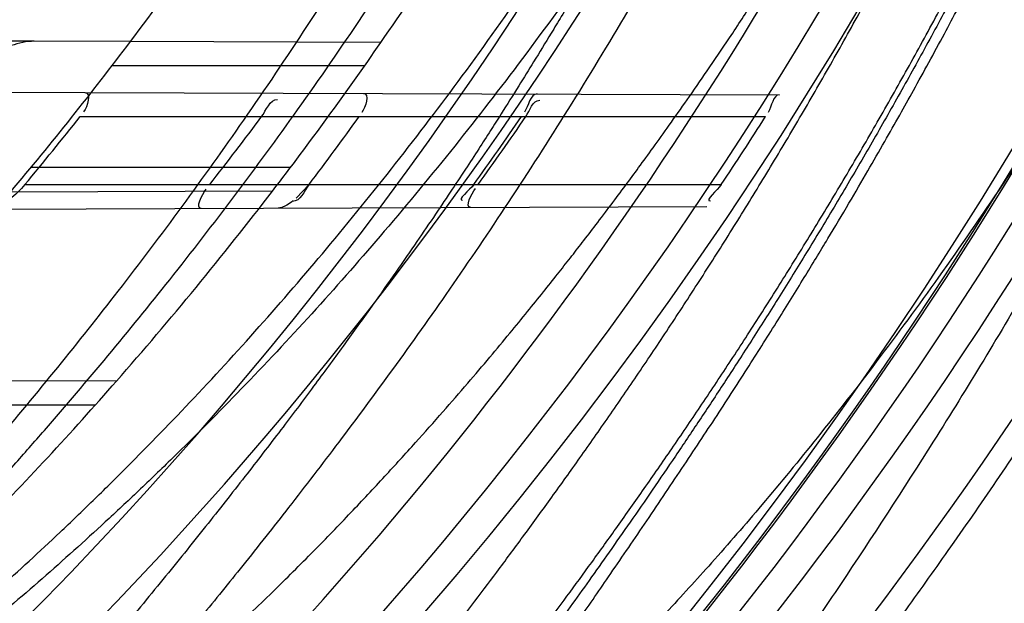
# Model space of a CAD drawing. Header units: millimetres. Extents: x 0 to 297, y 0 to 210.
# Tile 85 of 256: x 147.7057 to 147.7783, y 92.6783 to 92.7212. Entities that reach past the tile are written whole.
import ezdxf

# ---------------------------------------------------------------- set-up
doc = ezdxf.new("R2010")
doc.units = ezdxf.units.MM
doc.header["$LTSCALE"] = 16.335
doc.layers.get('0').update_dxf_attribs({"linetype": 'CONTINUOUS'})
for name, color, linetype in [('01_GLOBAL', 7, 'CONTINUOUS'), ('INTFCLR_1', 7, 'CONTINUOUS'), ('INTFCLR_144815', 7, 'CONTINUOUS')]:
    doc.layers.add(name, color=color, linetype=linetype)

msp = doc.modelspace()

# ---------------------------------------------------------------- linework, layer by layer
at = {"color": 7, "linetype": 'Continuous'}
msp.add_circle((148.2308034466, 92.1164639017), 1.9, dxfattribs=at)
at = {"color": 9, "linetype": 'Continuous'}
msp.add_arc((148.2308034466, 92.1164639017), 1.8756493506, 92.9674534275, 177.0325465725, dxfattribs=at)
at = {"layer": '01_GLOBAL', "color": 7, "linetype": 'Continuous'}
msp.add_circle((148.2308034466, 92.1164639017), 1.925, dxfattribs=at)
at = {"layer": 'INTFCLR_1', "color": 9, "linetype": 'Continuous'}
for p, q in [((147.7068247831, 92.7196515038), (147.6689402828, 92.71978374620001)), ((147.7323582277, 92.7195623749), (147.7139000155, 92.7196268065)), ((147.7311649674, 92.7178536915), (147.7125514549, 92.7178536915)), ((147.7105572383, 92.715888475), (147.7617364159, 92.71570982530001)), ((147.7102022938, 92.7141036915), (147.760694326, 92.7141036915)), ((147.7256939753, 92.71035369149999), (147.7065742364, 92.71035369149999)), ((147.7243710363, 92.7086171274), (147.7050677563, 92.7085497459)), ((147.7061367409, 92.70910369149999), (147.7574384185, 92.70910369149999)), ((147.7035148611, 92.70729432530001), (147.7563764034, 92.7074788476)), ((147.7128787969, 92.6946303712), (147.6925210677, 92.6947014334)), ((147.711304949, 92.69285369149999), (147.6907043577, 92.69285369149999))]:
    msp.add_line(p, q, dxfattribs=at)
at = {"layer": 'INTFCLR_1', "color": 6, "linetype": 'Continuous'}
for p, q in [((147.7139000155, 92.7196268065), (147.7068247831, 92.7196515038)), ((147.6606695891, 92.7160626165), (147.7105572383, 92.715888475))]:
    msp.add_line(p, q, dxfattribs=at)
at = {"layer": 'INTFCLR_1', "color": 7, "linetype": 'Continuous'}
msp.add_line((147.72706867, 92.70910369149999), (147.7261267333, 92.708094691), dxfattribs=at)
msp.add_lwpolyline([(147.7258891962, 92.70789978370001), (147.7257698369, 92.70781062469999), (147.7256549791, 92.707729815), (147.7255446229, 92.70765743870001), (147.7254383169, 92.70759345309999), (147.7253365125, 92.7075378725), (147.7252405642, 92.7074907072), (147.7251507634, 92.70745170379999), (147.7250668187, 92.70742061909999), (147.7249892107, 92.7073972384), (147.7249180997, 92.7073811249), (147.7248533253, 92.70737174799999), (147.7247948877, 92.7073686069)], dxfattribs=at)
at = {"layer": 'INTFCLR_1', "color": 6, "linetype": 'Continuous'}
for centre, radius, start, end in [((147.5056636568, 92.8766036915), 0.3017258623, 270, 90.00000002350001), ((147.5056636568, 92.8766036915), 0.2867456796, 270, 90.00000002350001), ((147.5056636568, 92.8766036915), 0.2607760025, 319.8764540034, 322.9895536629), ((147.5056636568, 92.8766036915), 0.2757760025, 322.472557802, 325.2879487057), ((147.5054825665, 92.87641059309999), 0.2612540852, 320.1784083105, 321.5917423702), ((147.5057702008, 92.8767717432), 0.2718440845, 321.9186122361, 323.2455153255), ((147.5054981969, 92.87641678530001), 0.2776457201, 322.9426850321, 324.2249055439), ((147.5056693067, 92.8766119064), 0.2873987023, 324.3492726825, 325.5667879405), ((147.5057541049, 92.87676884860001), 0.2876850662, 324.3517144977, 325.5679906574), ((147.505668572, 92.8766116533), 0.3024020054, 326.3633123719, 327.49382575), ((147.5056636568, 92.8766036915), 0.2757760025, 315.5673519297, 318.7108679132)]:
    msp.add_arc(centre, radius, start, end, dxfattribs=at)
at = {"layer": 'INTFCLR_1', "color": 9, "linetype": 'Continuous'}
for radius, start, end in [(0.2607760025, 322.9895536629, 326.7481499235), (0.2757760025, 325.2879487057, 328.7836486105), (0.2757760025, 318.7108679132, 322.472557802)]:
    msp.add_arc((147.5056636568, 92.8766036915), radius, start, end, dxfattribs=at)
at = {"layer": 'INTFCLR_1', "color": 6, "linetype": 'Continuous'}
for points, knots in [([(147.7024190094, 93.0916036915), (147.7018087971, 93.0916036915), (147.7029114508, 93.08950324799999), (147.7038583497, 93.08834455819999), (147.7054058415, 93.0863113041), (147.7073153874, 93.0840115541), (147.7097564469, 93.0810765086), (147.7126098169, 93.0776680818), (147.7156703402, 93.073960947), (147.7186923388, 93.0702356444), (147.721505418, 93.0666872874), (147.7240879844, 93.06335701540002), (147.7264364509, 93.0602594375), (147.7285589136, 93.05739951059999), (147.7304701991, 93.0547707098), (147.7321890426, 93.05236174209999), (147.7337330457, 93.05015870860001), (147.7351142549, 93.0481557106), (147.7363481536, 93.04633959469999), (147.7374498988, 93.04469533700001), (147.7384368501, 93.0432038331), (147.7393145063, 93.04186262), (147.740301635, 93.0403384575), (147.7413416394, 93.03871140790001), (147.7424164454, 93.0370044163), (147.7434051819, 93.03541431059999), (147.7444675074, 93.0336832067), (147.7454727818, 93.0320194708), (147.7463989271, 93.0304656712), (147.7472040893, 93.0291000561), (147.7480924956, 93.0275744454), (147.7490691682, 93.0258742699), (147.7501439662, 93.02397450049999), (147.7513258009, 93.02184928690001), (147.7526254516, 93.0194658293), (147.7540567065, 93.016782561), (147.7556293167, 93.01375936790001), (147.7573520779, 93.0103498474), (147.7592357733, 93.0064972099), (147.7612959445, 93.00212210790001), (147.7635459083, 92.9971289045), (147.7659975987, 92.99139551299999), (147.7686600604, 92.9847751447), (147.771540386, 92.9770580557), (147.7745995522, 92.96806700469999), (147.7776353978, 92.9580497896), (147.7804347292, 92.9474285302), (147.7828479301, 92.9366846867), (147.7848548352, 92.9259114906), (147.7864550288, 92.91515159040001), (147.7876568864, 92.9044033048), (147.7884643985, 92.8936919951), (147.7888848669, 92.883007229), (147.788923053, 92.8723658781), (147.7885832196, 92.8617581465), (147.7878679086, 92.85118540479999), (147.7867790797, 92.8406561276), (147.7853146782, 92.8301491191), (147.7834744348, 92.81967840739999), (147.7812492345, 92.80922126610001), (147.7786373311, 92.7987909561), (147.7756726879, 92.7885321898), (147.7725298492, 92.77894344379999), (147.7694333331, 92.7704309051), (147.7665578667, 92.7631606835), (147.763914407, 92.756913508), (147.7614912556, 92.751504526), (147.7592772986, 92.74679278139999), (147.7572566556, 92.7426627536), (147.7554148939, 92.7390284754), (147.7537381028, 92.7358200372), (147.7522167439, 92.7329849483), (147.7508394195, 92.7304773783), (147.7495919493, 92.72825221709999), (147.7484619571, 92.7262722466), (147.7474378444, 92.724505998), (147.7465123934, 92.7229325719), (147.7456788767, 92.7215330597), (147.7447260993, 92.71995062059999), (147.7436842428, 92.71824390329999), (147.7424549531, 92.71626272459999), (147.7413949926, 92.7145809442), (147.7404087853, 92.71303704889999), (147.7395314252, 92.7116777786), (147.7385421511, 92.7101629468), (147.7374297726, 92.7084808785), (147.7361816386, 92.706620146), (147.7347816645, 92.7045655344), (147.7332139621, 92.7023025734), (147.7314607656, 92.69981828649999), (147.7295082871, 92.69710583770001), (147.7273377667, 92.6941536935), (147.7249300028, 92.69095159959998), (147.7222786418, 92.6875081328), (147.7193828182, 92.6838337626), (147.7162651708, 92.67997262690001), (147.7130841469, 92.6761093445), (147.7101062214, 92.67254834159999), (147.7075479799, 92.66947614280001), (147.7055504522, 92.6670757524), (147.7039276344, 92.6649548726), (147.7029496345, 92.6637602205), (147.7017963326, 92.66160369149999), (147.7024190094, 92.66160369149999)], [0, 0, 0, 0, 0.0038604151, 0.0075016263, 0.0124785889, 0.0188917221, 0.0268498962, 0.0364677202, 0.04706947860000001, 0.0572444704, 0.0668187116, 0.0757144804, 0.08390538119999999, 0.0914099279, 0.098245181, 0.1044667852, 0.1101313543, 0.1152642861, 0.1198589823, 0.1240215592, 0.1277856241, 0.1311734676, 0.1341617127, 0.1392736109, 0.1433897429, 0.1469230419, 0.1511192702, 0.1562389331, 0.1592204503, 0.1625628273, 0.1662680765, 0.1703891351, 0.1749670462, 0.1800766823, 0.185772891, 0.1921413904, 0.1993155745, 0.2073310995, 0.2163076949, 0.2264451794, 0.2379233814, 0.250953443, 0.2658909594, 0.2830621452, 0.3030578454, 0.3259639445, 0.3492662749, 0.372530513, 0.3956109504, 0.4185782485, 0.4413347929, 0.4640172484, 0.48651927, 0.5089682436, 0.5313242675, 0.553647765, 0.5759939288, 0.5982772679, 0.6207473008, 0.6432362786, 0.6658996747, 0.6887559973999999, 0.7107777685, 0.7297237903, 0.7460531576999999, 0.7602331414, 0.7726347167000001, 0.7835467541, 0.7931663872, 0.8017211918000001, 0.8093215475, 0.8160683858, 0.8220758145, 0.8274205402, 0.8322066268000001, 0.8364980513, 0.8403368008, 0.8437547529, 0.8468031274, 0.8520223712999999, 0.8564046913, 0.8615533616, 0.8645986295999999, 0.8679945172, 0.8717882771, 0.8760445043, 0.8807522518, 0.8859628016, 0.8917731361, 0.8981681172, 0.9051985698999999, 0.9129160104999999, 0.9213486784, 0.9305434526, 0.9404096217, 0.9509435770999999, 0.9619432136, 0.9720502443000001, 0.9803711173, 0.9870628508, 0.9922716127, 0.99606073, 1, 1, 1, 1]), ([(147.7024190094, 92.66160369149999), (147.7031143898, 92.66160369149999), (147.7043203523, 92.6624163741), (147.7061744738, 92.6635325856), (147.7083002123, 92.66507723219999), (147.710928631, 92.6670898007), (147.7140582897, 92.6696593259), (147.7175074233, 92.6726544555), (147.7210070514, 92.6758564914), (147.724310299, 92.6790215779), (147.7273371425, 92.6820373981), (147.7300923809, 92.6848835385), (147.7325889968, 92.6875456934), (147.7348455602, 92.6900206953), (147.7368773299, 92.69230773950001), (147.7387011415, 92.69440843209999), (147.7403405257, 92.6963368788), (147.7418089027, 92.69809721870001), (147.74312239, 92.69969855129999), (147.7442950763, 92.7011505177), (147.7453447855, 92.7024683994), (147.7462981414, 92.7036803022), (147.7472372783, 92.7048876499), (147.7482377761, 92.70618954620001), (147.7492999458, 92.7075906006), (147.7503509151, 92.70899661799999), (147.7513832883, 92.71039607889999), (147.7524574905, 92.7118722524), (147.7536466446, 92.7135309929), (147.7549757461, 92.71541616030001), (147.7564609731, 92.7175638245), (147.7581179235, 92.7200131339), (147.7599603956, 92.72280467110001), (147.7620026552, 92.725988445), (147.7642665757, 92.7296344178), (147.7667734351, 92.73382309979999), (147.7695429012, 92.73865281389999), (147.7725956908, 92.7442536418), (147.7759494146, 92.7507780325), (147.7796263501, 92.7584542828), (147.7835547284, 92.7673916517), (147.7874822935, 92.777309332), (147.7911546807, 92.7877658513), (147.7944163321, 92.7983650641), (147.7972390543, 92.8090034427), (147.7996322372, 92.81966957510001), (147.8015947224, 92.830307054), (147.8031423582, 92.84094476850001), (147.8042785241, 92.8515373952), (147.8050140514, 92.86210180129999), (147.805355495, 92.8726275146), (147.8053083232, 92.8831163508), (147.8048760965, 92.8935745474), (147.8040611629, 92.9039954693), (147.8028633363, 92.9143835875), (147.8012816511, 92.9247373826), (147.799316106, 92.935041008), (147.7969588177, 92.94531754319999), (147.7942058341, 92.9555541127), (147.7910435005, 92.9657625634), (147.7874805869, 92.97589100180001), (147.7836594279, 92.98555735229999), (147.7798256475, 92.9943126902), (147.7762354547, 93.0018480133), (147.7729615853, 93.0082575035), (147.7699846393, 93.0137592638), (147.767284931, 93.01850609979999), (147.7648405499, 93.0226260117), (147.7626315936, 93.0262165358), (147.7606351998, 93.029359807), (147.7588346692, 93.032115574), (147.7572125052, 93.0345383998), (147.7557564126, 93.0366668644), (147.7544486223, 93.0385420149), (147.7532796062, 93.0401903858), (147.7522307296, 93.04164776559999), (147.7512884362, 93.0429399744), (147.7503875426, 93.0441606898), (147.749451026, 93.0454152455), (147.7484191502, 93.0467800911), (147.7473563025, 93.048166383), (147.7462900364, 93.04953808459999), (147.7452102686, 93.0509094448), (147.7440251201, 93.0523937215), (147.7427013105, 93.0540257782), (147.7412185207, 93.05582248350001), (147.7395625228, 93.05779146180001), (147.7377136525, 93.05994306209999), (147.7356554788, 93.0622827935), (147.733366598, 93.0648176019), (147.7308303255, 93.0675463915), (147.7280323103, 93.07046241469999), (147.7249547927, 93.0735545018), (147.7215984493, 93.0767954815), (147.7180191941, 93.0800963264), (147.7144644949, 93.08320501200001), (147.7112102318, 93.085894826), (147.7084715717, 93.08800309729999), (147.7062664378, 93.089614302), (147.7043599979, 93.09076625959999), (147.7031273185, 93.0916036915), (147.7024190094, 93.0916036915)], [0, 0, 0, 0, 0.0042187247, 0.0081401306, 0.0133978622, 0.0200459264, 0.0282638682, 0.0379443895, 0.0477615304, 0.05703690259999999, 0.0656973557, 0.0736821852, 0.0810680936, 0.0878383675, 0.0940009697, 0.0996271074, 0.1047154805, 0.1093563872, 0.1135342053, 0.1172803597, 0.1206792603, 0.1237557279, 0.1266349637, 0.1299589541, 0.1337168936, 0.1373013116, 0.1406085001, 0.1442672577, 0.148377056, 0.1529904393, 0.1582606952, 0.164218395, 0.1709303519, 0.1785521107, 0.1871652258, 0.1969659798, 0.2081658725, 0.2209392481, 0.2356613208, 0.2526660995, 0.2725685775, 0.2948769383, 0.3173640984, 0.3397873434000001, 0.3621386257, 0.3841211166, 0.4060891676, 0.4277469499, 0.4493218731, 0.470705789, 0.4919793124, 0.5131981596, 0.5343255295, 0.5554668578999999, 0.5765984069, 0.5977513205, 0.6189954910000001, 0.6402209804, 0.6617015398, 0.6832900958, 0.7050415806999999, 0.7268239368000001, 0.7463339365, 0.7630160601, 0.7774553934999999, 0.7899931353, 0.8009638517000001, 0.8105830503, 0.8190545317, 0.8265380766, 0.8331730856, 0.8390248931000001, 0.8442268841, 0.8488182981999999, 0.8528943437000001, 0.8564866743, 0.8597116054, 0.8625968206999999, 0.8656908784, 0.8692094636, 0.8729771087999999, 0.8762884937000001, 0.879749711, 0.8835661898, 0.8878115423, 0.8924986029, 0.8976989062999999, 0.9034198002, 0.9097088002, 0.9166034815, 0.9241390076, 0.9323094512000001, 0.9411199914, 0.9506041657, 0.9606137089, 0.9706541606, 0.9792553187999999, 0.9862062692, 0.9916647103, 0.9957028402, 1, 1, 1, 1]), ([(147.7068247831, 92.7196515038), (147.7062494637, 92.7196535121), (147.7047853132, 92.71931424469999), (147.7033937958, 92.7185640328), (147.7028188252, 92.7178536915)], [0, 0, 0, 0, 0.3863295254, 1, 1, 1, 1]), ([(147.7061367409, 92.70910369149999), (147.7058011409, 92.7087011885), (147.7050294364, 92.7079942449), (147.7040659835, 92.7072962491), (147.7035148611, 92.70729432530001)], [0, 0, 0, 0, 0.4874121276, 1, 1, 1, 1])]:
    msp.add_open_spline(points, degree=3, knots=knots, dxfattribs=at)
at = {"layer": 'INTFCLR_1', "color": 9, "linetype": 'Continuous'}
for points, knots in [([(147.7578360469, 92.9698354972), (147.7601299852, 92.9632788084), (147.7642956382, 92.9498053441), (147.7682613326, 92.93248715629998), (147.7702192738, 92.9209208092), (147.7710065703, 92.9154643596), (147.7714994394, 92.91179284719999), (147.7727052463, 92.90167889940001), (147.773864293, 92.88500070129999), (147.7737011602, 92.86826331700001), (147.7730932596, 92.8580308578), (147.7728153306, 92.8542968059), (147.7723459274, 92.84873943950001), (147.7710514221, 92.8369058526), (147.7680380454, 92.81906424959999), (147.7643540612, 92.80424827), (147.7618533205, 92.7957452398), (147.7608389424, 92.79241084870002), (147.7590123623, 92.7866911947), (147.7551536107, 92.7756507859), (147.7489882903, 92.76060143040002), (147.7426455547, 92.7476790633), (147.738554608, 92.74013645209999), (147.7370705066, 92.7374761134), (147.7348652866, 92.73359496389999), (147.7301153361, 92.725595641), (147.7225777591, 92.71408438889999), (147.7133378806, 92.7015190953), (147.7066749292, 92.69332205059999), (147.7028339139, 92.6888229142), (147.701385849, 92.6871436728), (147.6989422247, 92.68435085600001), (147.6944265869, 92.6793230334), (147.6895205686, 92.6740995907), (147.6850750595, 92.669442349), (147.6824472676, 92.6667048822), (147.6802613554, 92.6642911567), (147.6788390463, 92.6627654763), (147.6769884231, 92.6599424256), (147.6801672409, 92.66119888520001), (147.6819512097, 92.6622736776), (147.6841146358, 92.6635994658), (147.6860112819, 92.6648736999), (147.6882932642, 92.66645580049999), (147.6913846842, 92.6687204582), (147.6953415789, 92.671795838), (147.7012543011, 92.676661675), (147.7065470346, 92.68140832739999), (147.7111780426, 92.68584954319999), (147.7144972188, 92.6891252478), (147.7204790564, 92.69529289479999), (147.7290048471, 92.7049106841), (147.7390158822, 92.7176983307), (147.7461841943, 92.72817403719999), (147.7504450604, 92.7349871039), (147.7520181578, 92.7375755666), (147.7543852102, 92.74154715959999), (147.7594401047, 92.750464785), (147.7666547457, 92.7649396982), (147.771618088, 92.77703676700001), (147.7739207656, 92.78330257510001)], [0, 0, 0, 0, 0.0419449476, 0.0850695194, 0.1071739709, 0.1127634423, 0.1183584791, 0.1295423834, 0.1742656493, 0.2191961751, 0.2304978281, 0.2361598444, 0.2418057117, 0.2641744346, 0.3080240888, 0.3509528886, 0.3562644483, 0.3615432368, 0.3719979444, 0.3925183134, 0.4321501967, 0.4701192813, 0.4793724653, 0.4839620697, 0.48851378, 0.5063269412, 0.5401307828, 0.5715496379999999, 0.6004673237, 0.6038923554, 0.6072711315, 0.6138564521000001, 0.6263016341, 0.6480618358, 0.6572019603, 0.6650284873, 0.6713159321, 0.6759369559, 0.6799952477, 0.6841765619, 0.6887949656, 0.6950107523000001, 0.6986911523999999, 0.7027318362, 0.7117342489, 0.7218512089, 0.7329803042, 0.7579718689, 0.7647510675, 0.7717251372, 0.7861300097, 0.8166264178, 0.8492835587, 0.8841348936, 0.8932111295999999, 0.8978052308, 0.9024247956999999, 0.92112918, 0.9596906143, 1, 1, 1, 1]), ([(147.6811764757, 92.6616036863), (147.6810781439, 92.6616036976), (147.6808373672, 92.6616511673), (147.6808497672, 92.6620839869), (147.6811074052, 92.66252928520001), (147.6815528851, 92.66319115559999), (147.6822318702, 92.6640149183), (147.6835407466, 92.6654986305), (147.6855593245, 92.6676144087), (147.6883533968, 92.67047263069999), (147.6928736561, 92.67507601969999), (147.6978811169, 92.68027873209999), (147.7024841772, 92.6852758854), (147.7049756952, 92.68805332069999), (147.7064519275, 92.6897231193), (147.7103658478, 92.69419510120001), (147.7171547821, 92.70234315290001), (147.7265732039, 92.71484082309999), (147.7342592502, 92.7262958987), (147.7391039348, 92.7342592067), (147.7413524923, 92.7381219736), (147.7428653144, 92.74076896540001), (147.7470335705, 92.74827048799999), (147.7534974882, 92.7611245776), (147.7597854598, 92.7761068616), (147.7637211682, 92.7870999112), (147.7655837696, 92.7927940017), (147.7666180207, 92.7961131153), (147.7691666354, 92.8045735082), (147.7729221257, 92.8193173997), (147.7759956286, 92.83708214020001), (147.7773158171, 92.8488648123), (147.7777944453, 92.8543974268), (147.7780778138, 92.8581145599), (147.7786975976, 92.86830028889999), (147.7788639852, 92.8849640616), (147.7776820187, 92.90156740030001), (147.7764527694, 92.9116340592), (147.7759502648, 92.9152888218), (147.7751474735, 92.9207210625), (147.7731505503, 92.93223826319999), (147.7691057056, 92.949481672), (147.7648598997, 92.9628870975), (147.7625223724, 92.96940981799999)], [0, 0, 0, 0, 0.0008731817, 0.001718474, 0.0032338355, 0.0055641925, 0.0087322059, 0.0127298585, 0.0231213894, 0.0346993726, 0.0482226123, 0.08041255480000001, 0.0988155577, 0.1085507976, 0.1135449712, 0.1186069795, 0.1613231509, 0.207686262, 0.2575123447, 0.2837454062, 0.2904461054, 0.2972015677, 0.3108182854, 0.366650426, 0.4248609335, 0.4549769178, 0.4703146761, 0.4780576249, 0.4858477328, 0.5487775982, 0.6130123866, 0.6457680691, 0.6540347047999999, 0.6623246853, 0.6788711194, 0.7446474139, 0.8101273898, 0.8265053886, 0.8346996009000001, 0.8428861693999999, 0.8752668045, 0.9384714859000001, 1, 1, 1, 1]), ([(147.7786398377, 92.7838190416), (147.7762971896, 92.77758353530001), (147.7712466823, 92.7655438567), (147.7639124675, 92.75115066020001), (147.7587756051, 92.74228519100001), (147.7563693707, 92.7383353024), (147.7547696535, 92.73576002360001), (147.7504343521, 92.7289779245), (147.743140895, 92.7185503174), (147.7329609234, 92.7058269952), (147.7242940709, 92.6962590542), (147.7182143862, 92.69012306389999), (147.7148397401, 92.68686264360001), (147.7101283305, 92.68243898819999), (147.704745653, 92.6777121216), (147.6987350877, 92.6728666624), (147.694713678, 92.66980354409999), (147.691566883, 92.667543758), (147.6892555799, 92.66597146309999), (147.6866540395, 92.6642566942), (147.6840672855, 92.6627785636), (147.6817988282, 92.66160361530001), (147.6811764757, 92.6616036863)], [0, 0, 0, 0, 0.1254392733, 0.2455954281, 0.3039386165, 0.3183545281, 0.3326935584, 0.3610298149, 0.4699340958, 0.5721292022, 0.6676979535, 0.7128867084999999, 0.7347758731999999, 0.7560605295, 0.8345894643, 0.86959304, 0.9014329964, 0.9297831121, 0.9425142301, 0.954114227, 0.9882800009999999, 1, 1, 1, 1])]:
    msp.add_open_spline(points, degree=3, knots=knots, dxfattribs=at)
at = {"layer": 'INTFCLR_1', "color": 6, "linetype": 'Continuous'}
for points in [[(147.7105572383, 92.715888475), (147.7110384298, 92.71588679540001), (147.710754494, 92.71482553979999), (147.7104555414, 92.7144484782)], [(147.7310668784, 92.71581688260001), (147.7315420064, 92.7158152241), (147.731231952, 92.7147814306), (147.7309541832, 92.7143959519)], [(147.7438758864, 92.71577217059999), (147.7433295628, 92.7157740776), (147.7432445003, 92.71488035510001), (147.7429355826, 92.71442975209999)], [(147.7235735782, 92.7141036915), (147.723916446, 92.7145627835), (147.7241685, 92.7153669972), (147.724741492, 92.7153649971)], [(147.7430360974, 92.7141036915), (147.7433349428, 92.7145396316), (147.7435341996, 92.7153139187), (147.7440627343, 92.71531207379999)], [(147.7617364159, 92.71570982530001), (147.7612205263, 92.7157116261), (147.7611689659, 92.7148480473), (147.7608917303, 92.7144129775)], [(147.7191251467, 92.7073488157), (147.7186385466, 92.70734711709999), (147.7191941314, 92.7083781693), (147.7194942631, 92.7087611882)], [(147.739205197, 92.70910369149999), (147.7389281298, 92.70871741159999), (147.7379019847, 92.70794079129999), (147.7383773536, 92.7079424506)], [(147.7389821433, 92.70741812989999), (147.738505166, 92.707416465), (147.739049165, 92.7084192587), (147.739327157, 92.70880685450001)], [(147.7574384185, 92.70910369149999), (147.7571708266, 92.7087014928), (147.7561566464, 92.7078927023), (147.7566397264, 92.70789438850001)]]:
    msp.add_open_spline(points, degree=3, dxfattribs=at)
at = {"layer": 'INTFCLR_1', "color": 7, "linetype": 'Continuous'}
msp.add_open_spline([(147.727068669, 92.70910369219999), (147.7267180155, 92.7086390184), (147.7264223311, 92.7078560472), (147.7258402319, 92.70786237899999)], degree=3, dxfattribs=at)
at = {"layer": 'INTFCLR_144815', "color": 6, "linetype": 'Continuous'}
for radius in [0.3190566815, 0.3040475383]:
    msp.add_circle((147.5056636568, 92.8766036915), radius, dxfattribs=at)
for radius, start, end in [(0.4398395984, 313.9937911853, 154.5150993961), (0.3305190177, 45.0000000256, 314.9999999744), (0.329927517, 44.99999995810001, 315.0000000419), (0.3294494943, 44.99999997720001, 315.0000000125), (0.3241269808, 308.490992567, 51.50900743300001), (0.3391361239, 316.9838592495, 43.0161407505), (0.3200091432, 313.9992414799, 46.00075850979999), (0.2978344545, 295.6072723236, 334.3927276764), (0.2828253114, 297.0737153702, 332.9262846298)]:
    msp.add_arc((147.5056636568, 92.8766036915), radius, start, end, dxfattribs=at)
at = {"layer": 'INTFCLR_144815', "color": 9, "linetype": 'Continuous'}
for centre, radius, start, end in [((147.5056636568, 92.8766036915), 0.4080560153, 292.4997540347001, 54.0964566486), ((147.5056765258, 92.87660676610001), 0.3618850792, 311.2505121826, 48.7494878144), ((147.5056636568, 92.87660369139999), 0.3298406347, 314.0862202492, 45.9137797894), ((147.5056636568, 92.8766036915), 0.3219531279, 313.8592910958, 46.1407088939), ((147.5056636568, 92.8766036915), 0.3198467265, 314.0319604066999, 45.9680396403), ((147.5056636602, 92.8766036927), 0.3681108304, 292.4997540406, 16.610836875), ((147.5056636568, 92.8766036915), 0.4164420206, 203.8266800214, 313.0809380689), ((147.5056636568, 92.8766036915), 0.4214424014, 203.8278898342, 312.5732768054), ((147.5056636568, 92.8766036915), 0.4364412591, 203.8266800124, 319.1799903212)]:
    msp.add_arc(centre, radius, start, end, dxfattribs=at)
at = {"layer": 'INTFCLR_144815', "color": 6, "linetype": 'Continuous'}
for points, knots in [([(147.7284687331, 92.65410377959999), (147.7281248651, 92.65411009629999), (147.7284667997, 92.6553861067), (147.7289335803, 92.6559818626), (147.7294381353, 92.656793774), (147.7299269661, 92.65749477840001), (147.7305020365, 92.6583039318), (147.731162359, 92.6592026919), (147.7319099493, 92.66020143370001), (147.7327456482, 92.66130133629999), (147.7336709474, 92.66250732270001), (147.7346879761, 92.6638247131), (147.7357985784, 92.6652591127), (147.7370029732, 92.6668144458), (147.7382990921, 92.66849222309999), (147.7396836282, 92.6702928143), (147.7411548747, 92.6722190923), (147.7427145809, 92.6742789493), (147.7443650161, 92.6764816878), (147.746103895, 92.67883130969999), (147.7479255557, 92.6813277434), (147.749823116, 92.6839695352), (147.7517910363, 92.68675738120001), (147.7538223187, 92.689690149), (147.7559091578, 92.6927656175), (147.7580430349, 92.6959804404), (147.760214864, 92.6993301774), (147.7624151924, 92.7028094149), (147.7646343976, 92.70641190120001), (147.7668628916, 92.71013072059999), (147.7690913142, 92.71395848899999), (147.7713106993, 92.7178875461), (147.7735126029, 92.7219101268), (147.7756891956, 92.72601851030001), (147.7778333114, 92.73020512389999), (147.7799384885, 92.73446266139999), (147.781998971, 92.73878415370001), (147.7840096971, 92.7431630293), (147.785966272, 92.7475931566), (147.7878649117, 92.7520688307), (147.7897023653, 92.75658470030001), (147.7914762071, 92.7611366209), (147.7931808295, 92.76571122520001), (147.7948144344, 92.7703031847), (147.7963777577, 92.7749136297), (147.7978725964, 92.77954824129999), (147.7992992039, 92.7842086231), (147.8006556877, 92.7888890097), (147.801941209, 92.79358669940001), (147.803154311, 92.79829575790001), (147.8042942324, 92.8030117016), (147.8053612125, 92.8077336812), (147.806355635, 92.81246156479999), (147.8072778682, 92.8171953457), (147.8081281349, 92.82193449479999), (147.8089065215, 92.8266777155), (147.8096131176, 92.831423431), (147.8102481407, 92.8361706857), (147.8108118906, 92.84091921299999), (147.8113046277, 92.8456686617), (147.8117265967, 92.8504187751), (147.8120780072, 92.8551692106), (147.8123590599, 92.8599199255), (147.812569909, 92.86467073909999), (147.8127106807, 92.8694216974), (147.8127814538, 92.87417265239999), (147.8127822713, 92.87892366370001), (147.8127131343, 92.88367460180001), (147.8125740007, 92.8884255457), (147.8123647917, 92.8931763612), (147.8120853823, 92.8979270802), (147.8117356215, 92.9026774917), (147.8113153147, 92.90742751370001), (147.8108242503, 92.91217686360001), (147.8102621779, 92.9169253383), (147.8096288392, 92.921672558), (147.8089239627, 92.9264180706), (147.8081472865, 92.93116125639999), (147.8072985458, 92.9359014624), (147.8063774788, 92.9406379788), (147.8053839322, 92.9453695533), (147.804317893, 92.950094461), (147.8031794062, 92.9548110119), (147.8019684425, 92.9595180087), (147.8006848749, 92.96421469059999), (147.7993287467, 92.9688997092), (147.7979004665, 92.97357066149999), (147.7964007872, 92.97822446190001), (147.7948306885, 92.98285783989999), (147.7931912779, 92.987467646), (147.7914839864, 92.9920503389), (147.7897106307, 92.9966019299), (147.7878734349, 93.00111803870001), (147.7859750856, 93.0055938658), (147.7840187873, 93.01002417), (147.7820083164, 93.01440325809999), (147.7799480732, 93.0187249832), (147.7778431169, 93.02298277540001), (147.7756991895, 93.02716968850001), (147.773522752, 93.0312784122), (147.7713209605, 93.0353013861), (147.7691016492, 93.0392308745), (147.7668732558, 93.0430591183), (147.7646447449, 93.04677845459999), (147.7624254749, 93.0503814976), (147.7602250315, 93.0538613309), (147.7580530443, 93.0572116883), (147.7559189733, 93.0604271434), (147.7538319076, 93.0635032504), (147.7518003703, 93.06643665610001), (147.7498321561, 93.0692251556), (147.7479341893, 93.0718677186), (147.7461124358, 93.07436445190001), (147.7443718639, 93.076716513), (147.7427164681, 93.07892596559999), (147.7411492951, 93.0809956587), (147.7396725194, 93.0829290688), (147.7382875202, 93.0847301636), (147.7369950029, 93.086403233), (147.7357951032, 93.08795275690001), (147.7346874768, 93.08938331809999), (147.7336714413, 93.09069941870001), (147.7327460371, 93.0919055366), (147.7319101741, 93.0930056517), (147.7311625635, 93.0940044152), (147.7305021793, 93.0949032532), (147.72992705, 93.09571248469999), (147.7294381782, 93.0964135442), (147.7289336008, 93.0972254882), (147.7284668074, 93.0978212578), (147.728124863, 93.0990972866), (147.7284687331, 93.0991036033)], [0, 0, 0, 0, 0.0021236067, 0.0044659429, 0.005996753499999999, 0.007775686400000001, 0.0098091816, 0.0121043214, 0.0146687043, 0.0175100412, 0.0206343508, 0.0240542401, 0.0277864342, 0.0318356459, 0.0362005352, 0.040877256, 0.0458603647, 0.0511668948, 0.0568307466, 0.06285557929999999, 0.0692156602, 0.07591263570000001, 0.0829392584, 0.09028590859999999, 0.0979403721, 0.1058876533, 0.114110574, 0.1225900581, 0.1313055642, 0.140235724, 0.1493588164, 0.1586532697, 0.1680981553, 0.1776734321, 0.1873601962, 0.1971407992, 0.2069991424, 0.2169205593, 0.2268918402, 0.236901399, 0.2469387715, 0.256994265, 0.2670652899, 0.2770813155, 0.2870874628, 0.2971238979, 0.3071487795, 0.3171804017, 0.3272115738, 0.3372204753, 0.347205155, 0.3571681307, 0.3671107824, 0.3770356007, 0.3869457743, 0.396839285, 0.4067137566, 0.4165706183, 0.4264117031, 0.436238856, 0.4460529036, 0.4558561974, 0.465649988, 0.4754369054, 0.4852183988, 0.4949970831, 0.5047743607, 0.514552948, 0.5243342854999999, 0.5341210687, 0.5439147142, 0.5537177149, 0.5635313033, 0.5733577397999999, 0.5831983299, 0.5930548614, 0.6029285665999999, 0.6128203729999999, 0.6227310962, 0.6326618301, 0.642613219, 0.6525827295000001, 0.6625684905, 0.6725713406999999, 0.6825918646, 0.692631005, 0.7026858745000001, 0.7127502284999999, 0.7228203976, 0.7328919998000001, 0.7429592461, 0.7530154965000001, 0.7630529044, 0.7730624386, 0.783033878, 0.7929554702, 0.8028140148, 0.8125949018, 0.8222819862, 0.8318577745, 0.8413032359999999, 0.8505983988, 0.8597223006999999, 0.868653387, 0.8773699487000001, 0.8858505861, 0.894074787, 0.9020233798, 0.9096791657, 0.9170272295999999, 0.9240552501, 0.9307537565, 0.9371162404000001, 0.9431389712, 0.9488208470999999, 0.9541629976, 0.959168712, 0.963842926, 0.9681919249, 0.9722229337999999, 0.9759438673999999, 0.9793632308, 0.9824892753, 0.9853304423, 0.9878949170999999, 0.9901903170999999, 0.992224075, 0.994003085, 0.9955339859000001, 0.9978763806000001, 1, 1, 1, 1]), ([(147.7357237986, 93.0916036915), (147.7353758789, 93.0916036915), (147.7356994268, 93.09031299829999), (147.7361425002, 93.0896962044), (147.7366231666, 93.08886737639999), (147.7370888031, 93.0881506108), (147.737636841, 93.0873240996), (147.7382660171, 93.08640637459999), (147.7389780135, 93.08538740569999), (147.7397734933, 93.08426604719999), (147.740653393, 93.08303795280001), (147.7416183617, 93.0816995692), (147.742668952, 93.0802468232), (147.7438053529, 93.07867577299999), (147.7450274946, 93.076982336), (147.7463347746, 93.0751626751), (147.7477261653, 93.0732130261), (147.7491999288, 93.0711300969), (147.7507536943, 93.06891097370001), (147.7523842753, 93.0665534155), (147.7540876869, 93.06405588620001), (147.755859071, 93.0614177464), (147.7576927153, 93.05863933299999), (147.7595821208, 93.05572198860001), (147.7615200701, 93.0526681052), (147.7634987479, 93.04948109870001), (147.7655098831, 93.0461653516), (147.7675449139, 93.0427261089), (147.7695951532, 93.0391693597), (147.7716519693, 93.0355016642), (147.7737069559, 93.0317299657), (147.7757520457, 93.0278614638), (147.7777796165, 93.02390347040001), (147.7797825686, 93.0198632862), (147.7817543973, 93.01574804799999), (147.783689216, 93.01156464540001), (147.785581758, 93.0073196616), (147.7874273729, 93.0030193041), (147.7892219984, 92.99866937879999), (147.7909621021, 92.9942753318), (147.7926447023, 92.9898420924), (147.7942672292, 92.9853743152), (147.7958276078, 92.98087605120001), (147.7973240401, 92.9763512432), (147.7987551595, 92.9718031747), (147.8001197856, 92.9672351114), (147.8014170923, 92.9626496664), (147.8026463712, 92.958049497), (147.8038071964, 92.9534366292), (147.8048992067, 92.948813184), (147.8059222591, 92.944180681), (147.8068762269, 92.9395408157), (147.8077611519, 92.9348946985), (147.8085770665, 92.9302436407), (147.8093241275, 92.92558837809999), (147.8100024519, 92.92092994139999), (147.8106122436, 92.91626881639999), (147.8111536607, 92.9116057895), (147.8116269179, 92.90694109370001), (147.812032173, 92.9022753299), (147.8123696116, 92.897608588), (147.8126393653, 92.8929413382), (147.8128415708, 92.8882735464), (147.8129763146, 92.88360558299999), (147.8130436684, 92.8789373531), (147.8130436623, 92.8742691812), (147.8129762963, 92.8696009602), (147.8128415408, 92.8649330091), (147.812639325, 92.8602652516), (147.8123695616, 92.85559802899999), (147.8120321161, 92.85093134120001), (147.8116268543, 92.84626561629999), (147.8111535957, 92.84160099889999), (147.8106121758, 92.8369380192), (147.8100023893, 92.8322769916), (147.809324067, 92.8276186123), (147.8085770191, 92.82296346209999), (147.8077611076, 92.8183124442), (147.8068762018, 92.81366644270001), (147.8059222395, 92.80902661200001), (147.8048992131, 92.8043942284), (147.8038072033, 92.79977078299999), (147.8026464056, 92.79515801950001), (147.8014171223, 92.79055782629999), (147.8001198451, 92.7859724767), (147.7987552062, 92.7814043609), (147.7973241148, 92.7768563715), (147.7958276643, 92.77233149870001), (147.7942673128, 92.76783330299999), (147.7926447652, 92.76336546), (147.7909621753, 92.7589322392), (147.7892220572, 92.7545381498), (147.7874274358, 92.7501882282), (147.7855818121, 92.7458878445), (147.7836892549, 92.7416428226), (147.7817544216, 92.73745938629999), (147.7797825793, 92.7333441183), (147.7777796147, 92.7293039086), (147.7757520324, 92.7253458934), (147.7737069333, 92.7214773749), (147.7716519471, 92.71770567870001), (147.7695951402, 92.7140380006), (147.7675449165, 92.7104812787), (147.7655099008, 92.70704206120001), (147.763498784, 92.7037263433), (147.7615201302, 92.7005393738), (147.7595822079, 92.69748553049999), (147.7576928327, 92.6945682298), (147.7558592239, 92.6917898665), (147.7540878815, 92.68915178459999), (147.7523844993, 92.6866542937), (147.7507539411, 92.684296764), (147.7492001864, 92.68207765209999), (147.7477264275, 92.6799947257), (147.7463350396, 92.67804507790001), (147.7450277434, 92.6762253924), (147.7438055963, 92.6745319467), (147.7426691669, 92.6729608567), (147.7416185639, 92.67150809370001), (147.7406535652, 92.67016966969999), (147.7397736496, 92.6689415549), (147.7389781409, 92.6678201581), (147.7382661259, 92.6668011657), (147.7376369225, 92.6658834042), (147.7370888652, 92.6650568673), (147.7366232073, 92.664340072), (147.7361425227, 92.6635112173), (147.735699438, 92.66289440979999), (147.7353758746, 92.66160369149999), (147.7357237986, 92.66160369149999)], [0, 0, 0, 0, 0.0022415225, 0.0046949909, 0.0062948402, 0.0081515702, 0.0102713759, 0.0126610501, 0.0153273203, 0.0182777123, 0.0215194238, 0.0250604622, 0.0289080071, 0.0330699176, 0.0375525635, 0.0423627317, 0.0475050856, 0.0529841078, 0.05880161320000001, 0.0649581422, 0.07145189, 0.07827835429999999, 0.08543053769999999, 0.0928988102, 0.1006709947, 0.1087324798, 0.1170666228, 0.1256550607, 0.1344781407, 0.1435153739, 0.1527460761, 0.1621498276, 0.1717063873, 0.1813963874, 0.1912015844, 0.2011049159, 0.2110906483, 0.2211444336, 0.2312534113, 0.241406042, 0.2515916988, 0.2618021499, 0.2720286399, 0.2822654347, 0.2925056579, 0.3027455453, 0.312979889, 0.3232065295, 0.3334216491, 0.3436244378, 0.3538122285, 0.3639852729, 0.3741416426, 0.3842825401, 0.3944068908, 0.4045165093, 0.4146106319, 0.4246916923, 0.4347594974, 0.444816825, 0.4548636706, 0.4649030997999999, 0.474935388, 0.4849637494, 0.494988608, 0.5050132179, 0.5150380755, 0.5250663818, 0.5350986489, 0.5451379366, 0.5551847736, 0.565241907, 0.5753096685, 0.5853904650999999, 0.5954845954, 0.6055938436, 0.615718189, 0.6258587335, 0.636015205, 0.6461877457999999, 0.6563757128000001, 0.6665780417, 0.6767934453, 0.6870195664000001, 0.6972543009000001, 0.7074936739, 0.7177343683, 0.7279706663, 0.7381976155, 0.7484076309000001, 0.7585937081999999, 0.7687462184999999, 0.7788551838, 0.7889090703, 0.7988948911, 0.808798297, 0.8186035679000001, 0.82829363, 0.8378502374, 0.8472540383, 0.8564847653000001, 0.8655219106, 0.8743449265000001, 0.8829333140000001, 0.8912673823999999, 0.8993287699, 0.9071008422, 0.9145690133, 0.9217210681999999, 0.9285473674, 0.9350409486, 0.9411974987, 0.9470149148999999, 0.9524939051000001, 0.9576363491, 0.9624464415, 0.9669292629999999, 0.9710911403, 0.9749388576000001, 0.9784798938, 0.9817217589, 0.9846721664, 0.9873385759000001, 0.9897282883, 0.9918482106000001, 0.9937049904, 0.9953049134, 0.9977584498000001, 1, 1, 1, 1]), ([(147.7930286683, 92.8766036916), (147.7930286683, 92.87365185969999), (147.7929418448, 92.8677449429), (147.7925510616, 92.8588860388), (147.7918988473, 92.850026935), (147.7909832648, 92.8411683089), (147.7898024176, 92.8323115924), (147.7883542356, 92.823459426), (147.78663577, 92.8146158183), (147.7846446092, 92.8057865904), (147.7823800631, 92.7969797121), (147.7798403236, 92.7882070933), (147.7770278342, 92.7794826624), (147.7739451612, 92.7708246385), (147.7706006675, 92.76225608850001), (147.7670056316, 92.7538045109), (147.7631791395, 92.74550420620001), (147.7591475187, 92.7373952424), (147.7549462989, 92.7295251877), (147.7506219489, 92.72194611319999), (147.7462311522, 92.7147136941), (147.7418401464, 92.70788457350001), (147.7375209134, 92.7015108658), (147.7333466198, 92.6956354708), (147.7293849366, 92.6902872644), (147.7256928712, 92.6854776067), (147.7223132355, 92.681202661), (147.719272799, 92.6774445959), (147.7165878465, 92.6741754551), (147.7142575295, 92.6713602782), (147.7122827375, 92.6689721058), (147.7106428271, 92.6669506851), (147.7093543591, 92.6653473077), (147.7083339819, 92.66391942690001), (147.7076676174, 92.6630872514), (147.7070414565, 92.66160369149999), (147.7074681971, 92.66160369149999)], [0, 0, 0, 0, 0.0374136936, 0.0748639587, 0.1123780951, 0.1499879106, 0.1877264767, 0.2256114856, 0.2636616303, 0.3018965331, 0.3403130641, 0.3789003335, 0.4176356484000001, 0.4564792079, 0.4953691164, 0.5342020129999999, 0.5728718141, 0.611197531, 0.6489667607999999, 0.6859303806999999, 0.721782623, 0.7561939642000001, 0.788825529, 0.8193610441, 0.8475376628, 0.8731799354, 0.8962089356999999, 0.9166076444, 0.9344457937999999, 0.9498358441, 0.9629038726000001, 0.9737937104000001, 0.9826269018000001, 0.9895233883, 0.9945911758, 1, 1, 1, 1]), ([(147.7213403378, 92.65410377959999), (147.7210071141, 92.6541098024), (147.7213359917, 92.6553531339), (147.7218077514, 92.6559237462), (147.7223120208, 92.6567115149), (147.7228022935, 92.6573910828), (147.7233789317, 92.65817632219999), (147.7240414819, 92.6590487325), (147.7247918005, 92.66001853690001), (147.7256308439, 92.66108688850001), (147.7265597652, 92.66225816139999), (147.7275795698, 92.6635360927), (147.7286913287, 92.6649251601), (147.7298959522, 92.66642999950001), (147.7311942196, 92.66805558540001), (147.7325865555, 92.6698069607), (147.7340730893, 92.6716893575), (147.7356532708, 92.6737077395), (147.7373256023, 92.6758664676), (147.7390872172, 92.67816872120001), (147.7409338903, 92.6806164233), (147.7428603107, 92.6832104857), (147.7448603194, 92.685951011), (147.7469269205, 92.68883718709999), (147.7490522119, 92.6918670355), (147.7512274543, 92.6950373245), (147.7534432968, 92.69834369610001), (147.755689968, 92.7017807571), (147.7579575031, 92.70534224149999), (147.760235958, 92.7090211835), (147.7625156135, 92.7128101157), (147.7647871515, 92.71670126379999), (147.7670417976, 92.7206867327), (147.769271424, 92.7247586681), (147.771468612, 92.72890938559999), (147.7736266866, 92.73313148), (147.7757397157, 92.7374178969), (147.7778024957, 92.7417619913), (147.7798105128, 92.7461575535), (147.7817598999, 92.7505988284), (147.783647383, 92.7550805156), (147.7854702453, 92.7595978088), (147.7872262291, 92.76414628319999), (147.7889135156, 92.76872195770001), (147.7905306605, 92.7733212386), (147.7920765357, 92.7779408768), (147.7935503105, 92.78257800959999), (147.7949513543, 92.7872299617), (147.7962792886, 92.79189450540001), (147.7975338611, 92.7965695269), (147.7987150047, 92.8012533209), (147.7998227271, 92.8059442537), (147.8008571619, 92.8106410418), (147.8018184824, 92.8153424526), (147.8027069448, 92.8200475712), (147.8035228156, 92.8247555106), (147.8042664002, 92.82946561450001), (147.8049379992, 92.8341772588), (147.8055379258, 92.83889001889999), (147.8060664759, 92.8436035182), (147.8065239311, 92.84831749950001), (147.8069105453, 92.8530317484), (147.8072265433, 92.85774612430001), (147.8074721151, 92.8624605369), (147.8076474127, 92.8671749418), (147.8077525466, 92.87188931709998), (147.8077759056, 92.8750323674), (147.8077759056, 92.87660369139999)], [0, 0, 0, 0, 0.0040984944, 0.008657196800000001, 0.0116427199, 0.0151159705, 0.0190904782, 0.0235807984, 0.0286007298, 0.0341649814, 0.0402875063, 0.046984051, 0.05427110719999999, 0.0621670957, 0.0706888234, 0.0798547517, 0.0896814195, 0.1001853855, 0.1113776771, 0.1232622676, 0.1358345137, 0.1490837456, 0.1629968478, 0.1775559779, 0.1927364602, 0.2085082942, 0.2248364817, 0.2416821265, 0.2590032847, 0.276756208, 0.2948964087, 0.3133796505, 0.3321629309, 0.351205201, 0.3704678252, 0.3899149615, 0.4095138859, 0.4292348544, 0.4490512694, 0.4689395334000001, 0.4888788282, 0.5088510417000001, 0.5288411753, 0.5488351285, 0.5688220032, 0.588792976, 0.6087392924, 0.6286557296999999, 0.648536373, 0.6683785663, 0.6881787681, 0.7079363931, 0.7276497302, 0.747319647, 0.7669461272, 0.7865313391, 0.8060763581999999, 0.8255838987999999, 0.8450563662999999, 0.8644971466, 0.8839093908, 0.9032968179, 0.9226632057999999, 0.9420124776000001, 0.9613488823, 0.9806766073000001, 1, 1, 1, 1]), ([(147.7410646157, 92.6666953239), (147.7404495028, 92.6667060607), (147.7414902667, 92.6687506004), (147.7422383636, 92.669998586), (147.7435068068, 92.67199377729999), (147.7450324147, 92.67425719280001), (147.7469644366, 92.6770809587), (147.749250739, 92.6803970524), (147.7518249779, 92.6841593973), (147.7544960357, 92.6881195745), (147.7570670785, 92.6920129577), (147.7594260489, 92.69565973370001), (147.7615657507, 92.6990429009), (147.7634969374, 92.7021624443), (147.7652378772, 92.7050307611), (147.7667974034, 92.7076504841), (147.7681918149, 92.7100343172), (147.7694356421, 92.71219608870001), (147.770554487, 92.71417062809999), (147.7716380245, 92.71610900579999), (147.7727354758, 92.71810146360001), (147.7738302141, 92.72012141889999), (147.7748430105, 92.7220188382), (147.7757359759, 92.7237158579), (147.7765233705, 92.7252307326), (147.7772180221, 92.72658178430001), (147.7778635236, 92.7278499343), (147.7785130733, 92.7291394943), (147.7792189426, 92.7305559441), (147.7799993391, 92.73214104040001), (147.7808643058, 92.73392194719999), (147.781823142, 92.7359274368), (147.7828847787, 92.7381880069), (147.7840568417, 92.7407345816), (147.7853513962, 92.7436131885), (147.7867767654, 92.7468694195), (147.7883442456, 92.7505617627), (147.7900690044, 92.7547703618), (147.7919653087, 92.7595946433), (147.7940438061, 92.7651545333), (147.7963075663, 92.77157823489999), (147.7987602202, 92.779058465), (147.801338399, 92.78766065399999), (147.8038697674, 92.79709545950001), (147.8061867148, 92.8069390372), (147.8081973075, 92.8168443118), (147.8098957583, 92.8267823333), (147.8112827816, 92.83673854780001), (147.8123599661, 92.8467181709), (147.8131265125, 92.85669328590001), (147.813584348, 92.86665864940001), (147.8136860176, 92.8732924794), (147.8136860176, 92.87660369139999)], [0, 0, 0, 0, 0.0081673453, 0.0154284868, 0.025145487, 0.0374546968, 0.0524606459, 0.0702814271, 0.0910268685, 0.1129482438, 0.1337055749, 0.1529641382, 0.1706077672, 0.186847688, 0.2016713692, 0.2151515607, 0.2273221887, 0.2383348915, 0.2482619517, 0.2574513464, 0.2678158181, 0.2784602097, 0.2879526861, 0.2963692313, 0.3039179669, 0.3106181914, 0.316537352, 0.3228091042, 0.3297871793, 0.3375473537, 0.3462645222, 0.3560710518, 0.3670580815, 0.3794198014, 0.3932872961, 0.4089598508, 0.4266081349, 0.4465389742, 0.4693403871, 0.4954216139, 0.5253358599, 0.5597543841, 0.5999196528, 0.6445403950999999, 0.6894180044, 0.7341505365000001, 0.7787008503, 0.8232446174, 0.8675822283, 0.911936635, 0.9560410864, 1, 1, 1, 1]), ([(147.8284438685, 92.8766036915), (147.8284438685, 92.87331672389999), (147.8283379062, 92.8667352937), (147.8278604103, 92.8568643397), (147.8270625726, 92.84699248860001), (147.8259426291, 92.8371269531), (147.8244981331, 92.8272723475), (147.822726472, 92.81743526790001), (147.8206252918, 92.8076250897), (147.8181931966, 92.79785488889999), (147.8154305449, 92.78814219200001), (147.8123404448, 92.7785095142), (147.8089300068, 92.768985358), (147.8052119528, 92.75960503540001), (147.8012063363, 92.7504113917), (147.7969425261, 92.7414551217), (147.7924608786, 92.73279440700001), (147.7878141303, 92.7244937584), (147.783067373, 92.7166210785), (147.7782964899, 92.7092436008), (147.7735843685, 92.702422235), (147.7690150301, 92.696205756), (147.76466726, 92.69062626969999), (147.7606082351, 92.68569651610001), (147.7568899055, 92.6814113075), (147.7535474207, 92.6777488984), (147.7506009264, 92.6746811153), (147.7480577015, 92.67216286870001), (147.7459178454, 92.6701807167), (147.7441724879, 92.668633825), (147.7426557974, 92.6675345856), (147.7416594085, 92.6666849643), (147.7410646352, 92.6666953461)], [0, 0, 0, 0, 0.0421285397, 0.08434683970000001, 0.1266414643, 0.1690446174, 0.2115817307, 0.2542734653, 0.2971305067, 0.3401457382, 0.3832945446, 0.4265305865, 0.4697791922, 0.5129300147, 0.5558322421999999, 0.5982870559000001, 0.6400420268, 0.6807938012, 0.7201892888, 0.7578469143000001, 0.7933806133, 0.8264335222, 0.8567170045, 0.8840287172, 0.9082689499, 0.9294277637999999, 0.9475672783, 0.9627965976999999, 0.9752495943, 0.9850650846, 0.9923757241, 1, 1, 1, 1])]:
    msp.add_open_spline(points, degree=3, knots=knots, dxfattribs=at)
at = {"layer": 'INTFCLR_144815', "color": 9, "linetype": 'Continuous'}
for points, knots in [([(147.7764139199, 92.66757498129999), (147.7770282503, 92.66843706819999), (147.7794889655, 92.67191125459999), (147.7839716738, 92.67842132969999), (147.7899351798, 92.68756199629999), (147.7945186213, 92.6950707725), (147.7976662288, 92.7004768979), (147.7998753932, 92.7043498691), (147.8038094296, 92.71147318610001), (147.8093414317, 92.72221428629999), (147.8157225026, 92.7359603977), (147.8202095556, 92.7468518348), (147.8228413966, 92.75379643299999), (147.8238061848, 92.7564117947), (147.825251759, 92.76040364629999), (147.8283028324, 92.7692429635), (147.832563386, 92.7832376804), (147.8369216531, 92.80065655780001), (147.8398615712, 92.8156881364), (147.8415296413, 92.82649781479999), (147.8423733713, 92.8328216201), (147.8435181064, 92.84240925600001), (147.844750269, 92.856998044), (147.8451187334, 92.87002244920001), (147.845118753, 92.87660372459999)], [0, 0, 0, 0, 0.0141977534, 0.0570997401, 0.1060018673, 0.1605593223, 0.1750635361, 0.1899029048, 0.2203592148, 0.2841982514, 0.3519009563, 0.42356155, 0.4421237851, 0.4515054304, 0.4609492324, 0.4990648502, 0.5769114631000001, 0.6570654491, 0.7397891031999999, 0.7822307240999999, 0.8037455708, 0.8253529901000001, 0.9117316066, 1, 1, 1, 1]), ([(147.8277712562, 92.8642945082), (147.8275343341, 92.8577512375), (147.8266450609, 92.8441054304), (147.8244952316, 92.82703882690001), (147.8225220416, 92.815687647), (147.8215179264, 92.81050663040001), (147.8208267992, 92.8070819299), (147.8188637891, 92.79789942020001), (147.8151755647, 92.7833292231), (147.8102216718, 92.76764221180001), (147.8063955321, 92.7570873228), (147.8041443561, 92.7512505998), (147.8007896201, 92.7428857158), (147.7966571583, 92.7334650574), (147.792249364, 92.7243475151), (147.7897385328, 92.7193785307), (147.7860995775, 92.7123757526), (147.7806714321, 92.70258168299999), (147.7733968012, 92.69058336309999), (147.7675102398, 92.68155532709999), (147.763830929, 92.6761420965), (147.7622465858, 92.6738417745), (147.7612541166, 92.6724075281), (147.7588296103, 92.6689259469), (147.7553739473, 92.6640356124), (147.7521790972, 92.6594924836), (147.7505580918, 92.65700038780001), (147.749850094, 92.6558686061), (147.7492442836, 92.654765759), (147.7488357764, 92.6538983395), (147.7487958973, 92.6533442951), (147.7489086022, 92.65324597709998)], [0, 0, 0, 0, 0.0858001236, 0.1790833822, 0.2252548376, 0.2367557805, 0.2482389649, 0.2710367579, 0.3598009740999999, 0.445061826, 0.4864888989, 0.5069045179, 0.5270361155, 0.6045890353, 0.6416374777, 0.6597341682, 0.6775421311, 0.7450519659, 0.8064210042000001, 0.8613741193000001, 0.8862623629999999, 0.8921897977, 0.8979757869, 0.909117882, 0.9477859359, 0.9764348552, 0.98192108, 0.9867019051, 0.9940016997, 0.9980401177, 1, 1, 1, 1]), ([(147.7564460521, 92.65648110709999), (147.7563338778, 92.6565726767), (147.756379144, 92.65712512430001), (147.756811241, 92.6579639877), (147.7574390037, 92.6590479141), (147.7581735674, 92.66015636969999), (147.7598552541, 92.6626052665), (147.7631602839, 92.66706822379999), (147.7667310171, 92.6718761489), (147.7692366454, 92.6753014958), (147.7702621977, 92.6767126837), (147.7718989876, 92.6789757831), (147.7756984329, 92.6843006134), (147.7817762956, 92.69318455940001), (147.7892883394, 92.70499872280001), (147.7948969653, 92.7146518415), (147.7986568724, 92.7215555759), (147.801249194, 92.7264509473), (147.8057981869, 92.7354305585), (147.8100668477, 92.7447180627), (147.8135331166, 92.7529689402), (147.8158573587, 92.7587220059), (147.8198063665, 92.76912264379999), (147.8249212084, 92.78458639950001), (147.8287325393, 92.7989634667), (147.8307607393, 92.8080246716), (147.8314745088, 92.8114027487), (147.8325112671, 92.8165120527), (147.8345483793, 92.82770460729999), (147.8365680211, 92.8430173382), (147.8374675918, 92.8549404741), (147.8377248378, 92.85985918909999)], [0, 0, 0, 0, 0.0019511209, 0.0060578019, 0.0135221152, 0.0184240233, 0.0240553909, 0.0535050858, 0.0932797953, 0.1047395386, 0.110689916, 0.1167852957, 0.1423727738, 0.1988288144, 0.2618001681, 0.3309746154, 0.3492045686, 0.3677228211, 0.4056116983, 0.4848284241, 0.5053718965, 0.5261970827, 0.5684309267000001, 0.6552565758, 0.7455309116, 0.7687000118, 0.7803679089, 0.7920523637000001, 0.8389465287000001, 0.9336333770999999, 1, 1, 1, 1])]:
    msp.add_open_spline(points, degree=3, knots=knots, dxfattribs=at)

doc.saveas('drawing.dxf')
